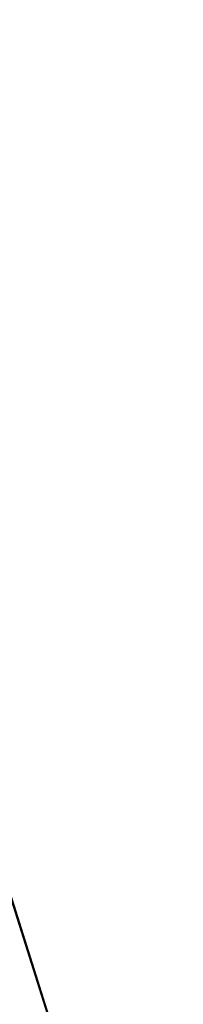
# Model space of a CAD drawing. Header units: metres. Extents: x 59 to 124, y -85 to 86.
# Tile 53 of 251: x 117.502959 to 117.503115, y 24.735811 to 24.736744. Entities that reach past the tile are written whole.
import ezdxf

# ---------------------------------------------------------------- set-up
doc = ezdxf.new("R2010")
doc.units = ezdxf.units.M
doc.layers.add('solid_21414500', color=7, linetype='CONTINUOUS')

msp = doc.modelspace()

# ---------------------------------------------------------------- linework, layer by layer
at = {"layer": 'solid_21414500'}
for points in [[(117.380775, 25.122404, 9.523019), (117.503128, 24.735353, 11.010914), (117.867645, 79.484604, 9.52763)], [(117.24118, 25.098288, 7.741894), (117.503128, 24.735353, 11.010914), (117.27552, 25.452133, 8.023981)], [(117.380775, 25.122404, 9.523019), (117.27552, 25.452133, 8.023981), (117.503128, 24.735353, 11.010914)], [(117.380775, 25.122404, -9.523019), (117.503128, 24.735353, -11.010914), (117.27552, 25.452133, -8.023981)], [(117.444061, 24.400698, -10.554954), (117.27552, 25.452133, -8.023981), (117.503128, 24.735353, -11.010914)], [(117.380775, 25.122404, -9.523019), (117.504982, 24.976261, -11.007623), (117.503128, 24.735353, -11.010914)], [(117.443619, 24.398699, 10.552192), (117.503128, 24.735353, 11.010914), (117.24118, 25.098288, 7.741894)]]:
    msp.add_3dface(points, dxfattribs=at)

doc.saveas('drawing.dxf')
